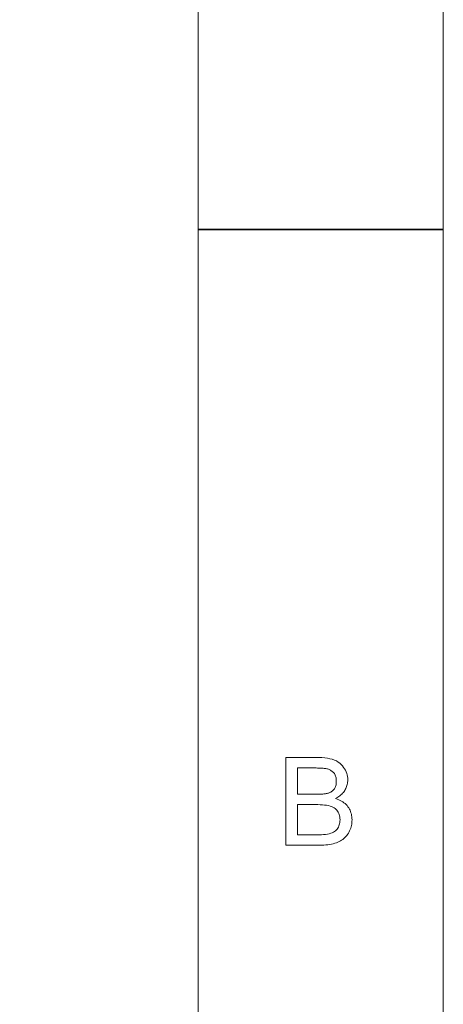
# Model space of a CAD drawing. Header units: millimetres. Extents: x 6362 to 6804, y -1856 to -1543.
# Tile 14 of 28: x 6780 to 6798, y -1784 to -1742. Entities that reach past the tile are written whole.
import ezdxf

# ---------------------------------------------------------------- set-up
doc = ezdxf.new("R2010")
doc.units = ezdxf.units.MM
doc.layers.add('from', color=7, linetype='Continuous', lineweight=13)

# ---------------------------------------------------------------- blocks, each defined once
blk = doc.blocks.new('A$C2C621B64')
at = {"layer": 'from', "color": 7, "lineweight": 35, "ltscale": 0.25}
blk.add_line((291, 66.996), (284, 66.996), dxfattribs=at)
at = {"layer": 'from', "color": 7}
for points in [[(0, 0), (291, 0), (291, 204), (0, 204)], [(7, 7), (284, 7), (284, 197), (7, 197)]]:
    blk.add_lwpolyline(points, close=True, dxfattribs=at)
at = {"layer": 'from', "color": 7, "lineweight": 13}
for points in [[(287.926, 50.751), (287.971, 50.736), (288.015, 50.719), (288.056, 50.7), (288.095, 50.679), (288.131, 50.657), (288.165, 50.633), (288.197, 50.607), (288.226, 50.579), (288.253, 50.549), (288.278, 50.518), (288.3, 50.485), (288.32, 50.452), (288.337, 50.417), (288.352, 50.381), (288.365, 50.345), (288.376, 50.307), (288.384, 50.269), (288.39, 50.229), (288.393, 50.189), (288.394, 50.147), (288.393, 50.106), (288.39, 50.065), (288.385, 50.024), (288.378, 49.985), (288.368, 49.946), (288.356, 49.908), (288.343, 49.87), (288.327, 49.833), (288.309, 49.797), (288.289, 49.762), (288.267, 49.728), (288.243, 49.695), (288.217, 49.665), (288.19, 49.636), (288.161, 49.609), (288.13, 49.584), (288.097, 49.561), (288.063, 49.54), (288.027, 49.521), (287.989, 49.503), (287.948, 49.488), (287.905, 49.474), (287.86, 49.461), (287.811, 49.45), (287.76, 49.441), (287.706, 49.434), (287.649, 49.428), (287.589, 49.424), (287.527, 49.422), (287.462, 49.421), (286.505, 49.421), (286.505, 51.921), (287.443, 51.921), (287.531, 51.919), (287.614, 51.913), (287.692, 51.903), (287.764, 51.889), (287.831, 51.871), (287.893, 51.849), (287.949, 51.824), (288, 51.794), (288.045, 51.76), (288.085, 51.723), (288.12, 51.683), (288.152, 51.642), (288.18, 51.6), (288.204, 51.558), (288.225, 51.514), (288.242, 51.47), (288.255, 51.424), (288.264, 51.378), (288.27, 51.331), (288.272, 51.283), (288.271, 51.25), (288.268, 51.218), (288.264, 51.187), (288.258, 51.156), (288.25, 51.125), (288.241, 51.095), (288.23, 51.066), (288.217, 51.037), (288.202, 51.008), (288.186, 50.98), (288.167, 50.953), (288.148, 50.927), (288.126, 50.901), (288.103, 50.877), (288.078, 50.853), (288.051, 50.831), (288.022, 50.809), (287.992, 50.789), (287.959, 50.769)], [(286.836, 50.874), (287.378, 50.874), (287.411, 50.874), (287.443, 50.874), (287.474, 50.875), (287.503, 50.877), (287.532, 50.878), (287.559, 50.88), (287.586, 50.883), (287.611, 50.886), (287.635, 50.889), (287.659, 50.892), (287.681, 50.897), (287.703, 50.902), (287.724, 50.909), (287.745, 50.917), (287.765, 50.926), (287.785, 50.937), (287.804, 50.949), (287.823, 50.962), (287.841, 50.976), (287.859, 50.991), (287.876, 51.008), (287.89, 51.027), (287.903, 51.047), (287.915, 51.07), (287.924, 51.094), (287.932, 51.119), (287.938, 51.147), (287.942, 51.176), (287.945, 51.207), (287.946, 51.24), (287.945, 51.275), (287.942, 51.307), (287.938, 51.338), (287.932, 51.367), (287.924, 51.394), (287.914, 51.42), (287.903, 51.443), (287.89, 51.465), (287.875, 51.484), (287.858, 51.502), (287.84, 51.518), (287.822, 51.533), (287.802, 51.547), (287.782, 51.559), (287.762, 51.57), (287.741, 51.58), (287.719, 51.588), (287.696, 51.595), (287.672, 51.601), (287.648, 51.605), (287.623, 51.609), (287.597, 51.612), (287.569, 51.615), (287.54, 51.617), (287.509, 51.619), (287.477, 51.621), (287.444, 51.622), (287.409, 51.623), (287.373, 51.624), (287.335, 51.624), (286.836, 51.624)], [(286.836, 49.717), (287.458, 49.717), (287.523, 49.719), (287.584, 49.722), (287.64, 49.728), (287.693, 49.736), (287.741, 49.746), (287.786, 49.759), (287.826, 49.773), (287.862, 49.791), (287.894, 49.81), (287.922, 49.832), (287.947, 49.855), (287.969, 49.881), (287.988, 49.908), (288.005, 49.937), (288.019, 49.968), (288.031, 50), (288.04, 50.034), (288.047, 50.07), (288.05, 50.108), (288.052, 50.147), (288.05, 50.187), (288.046, 50.225), (288.039, 50.261), (288.03, 50.295), (288.017, 50.328), (288.002, 50.358), (287.984, 50.387), (287.963, 50.415), (287.94, 50.44), (287.914, 50.463), (287.884, 50.485), (287.849, 50.504), (287.811, 50.521), (287.768, 50.536), (287.72, 50.549), (287.668, 50.559), (287.612, 50.567), (287.551, 50.572), (287.485, 50.576), (287.416, 50.577), (286.836, 50.577)]]:
    blk.add_lwpolyline(points, close=True, dxfattribs=at)

msp = doc.modelspace()

# ---------------------------------------------------------------- block references
at = {"xscale": 1.47744, "yscale": 1.47744, "zscale": 1.47744}
msp.add_blockref('A$C2C621B64', (6368.045, -1850.046), dxfattribs=at)

doc.saveas('drawing.dxf')
